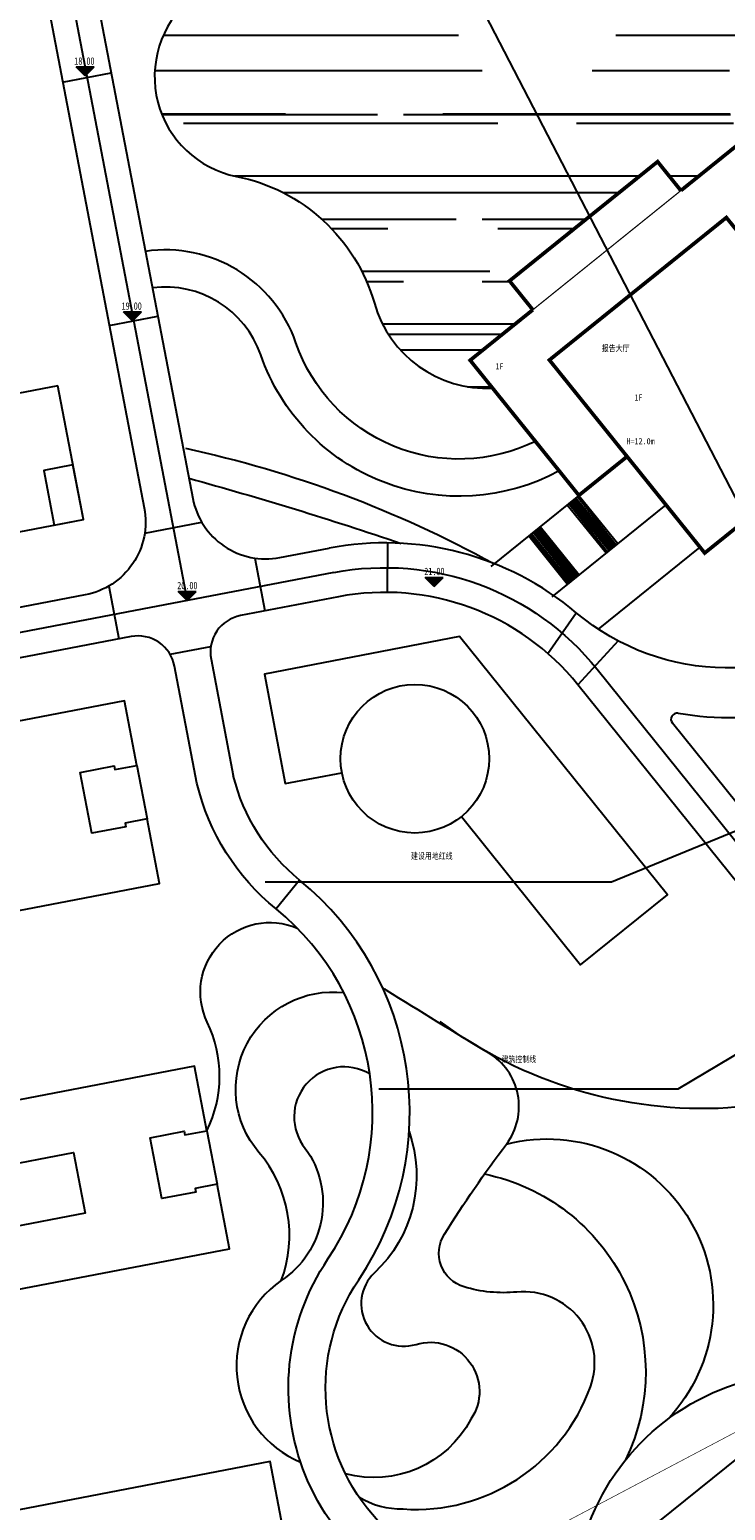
# Model space of a CAD drawing. Extents: x 38389316 to 38392219, y 2477539 to 2480586.
# Tile 5 of 43: x 38389714 to 38389827, y 2478031 to 2478270. Entities that reach past the tile are written whole.
import ezdxf
from ezdxf.enums import TextEntityAlignment as Align

# ---------------------------------------------------------------- set-up
doc = ezdxf.new("R2010")
doc.units = 0
doc.header["$LTSCALE"] = 1000
doc.header["$MEASUREMENT"] = 0
for name, pattern in [('CENTER2', [1.125, 0.75, -0.125, 0.125, -0.125]), ('DASH', [0.35, 0.25, -0.1]), ('PHANTOM2', [1.25, 0.625, -0.125, 0.125, -0.125, 0.125, -0.125])]:
    doc.linetypes.add(name, pattern=pattern)
doc.layers.get('0').update_dxf_attribs({"linetype": 'CONTINUOUS'})
for name, color, linetype in [('DIM_ELEV', 8, 'CONTINUOUS'), ('DIM_SYMB', 3, 'CONTINUOUS'), ('u-road', 4, 'CONTINUOUS'), ('建筑轮廓', 2, 'CONTINUOUS'), ('文字', 7, 'CONTINUOUS'), ('用地界线', 8, 'CONTINUOUS'), ('路中线', 7, 'CENTER2'), ('道路', 33, 'CONTINUOUS')]:
    doc.layers.add(name, color=color, linetype=linetype)
doc.styles.add('-宋体', font='txt', dxfattribs={"width": 0.8})
doc.styles.add('中等线体', font='txt', dxfattribs={"width": 0.8})
doc.styles.add('宋体', font='txt', dxfattribs={"width": 0.8, "height": 8})

# ---------------------------------------------------------------- blocks, each defined once
blk = doc.blocks.new('hyvahavb')
at = {"layer": 'DIM_ELEV'}
blk.add_hatch(color=8, dxfattribs=at).paths.add_polyline_path([(-173.2, -4360.8), (-182.2, -4351.8), (-164.2, -4351.8)])
at = {"layer": 'DIM_ELEV', "color": 8}
for p, q in [((-173.2, -4360.8), (-182.2, -4351.8)), ((-182.2, -4351.8), (-164.2, -4351.8)), ((-173.2, -4360.8), (-164.2, -4351.8))]:
    blk.add_line(p, q, dxfattribs=at)
blk = doc.blocks.new('202210211F')
at = {"layer": '道路'}
h = blk.add_hatch(dxfattribs=at)
h.set_pattern_fill('AR-RROOF', color=8, scale=10, style=0)
h.set_pattern_definition([(0, (38392595.52, 2482422.002), (27.94, 12.7), [190.5, -25.4, 63.5, -12.7]), (0, (38392612.41, 2482428.352), (-12.7, 16.891), [38.1, -4.191, 76.2, -9.525]), (0, (38392601.8696, 2482432.797), (66.04, 8.509), [101.6, -17.78, 50.8, -12.7])])
h.paths.add_polyline_path([(38392177.82, 2482029.84, 0.045771), (38392170.04, 2482036.5, -0.483594), (38392148.55, 2482042.12, 0.46098), (38392122.46, 2482049.99, -0.232118), (38392110.53, 2482048.61, 0.308021), (38392089.61, 2482040.23, -0.088486), (38392079.87, 2482028.37, 0.626282), (38392087.32, 2481999.79, -0.280568), (38392109.61, 2481979.29, 0.347327), (38392128.72, 2481965.57), (38392125.09, 2481970.09), (38392135.21, 2481978.24), (38392131.45, 2481982.91), (38392155.37, 2482002.16), (38392159.13, 2481997.49), (38392169.25, 2482005.64, -0.247319), (38392167.21, 2482017.67, -0.207053)])
h.paths.add_polyline_path([(38392102.14, 2482057.2, -0.014725), (38392094.65, 2482054.73, -0.088486), (38392089.61, 2482040.23, -0.308021), (38392110.53, 2482048.61, -0.232118)])
at = {"layer": 'DIM_SYMB', "color": 8, "elevation": 15.59, "flags": 128}
blk.add_lwpolyline([(38392172.05, 2481895.7), (38392147.91, 2481885.81), (38392091.98, 2481885.81)], dxfattribs=at)
at = {"layer": 'DIM_SYMB', "color": 8, "flags": 128}
blk.add_lwpolyline([(38392184.98, 2481868.06), (38392158.63, 2481852.38), (38392110.32, 2481852.38)], dxfattribs=at)
at = {"layer": 'u-road', "color": 8}
blk.add_line((38392172.86, 2481892.73), (38392157.75, 2481911.5), dxfattribs=at)
at = {"layer": 'u-road', "color": 8, "flags": 128}
for points in [[(38392036.38, 2482134.33), (38392072.44, 2481946.25, -0.414214), (38392062.91, 2481932.2), (38392035.41, 2481926.93, 0.414214), (38391997.31, 2481870.75), (38392007.27, 2481818.8)], [(38392059.31, 2482057.19), (38392080.29, 2481947.75, 0.414214), (38392094.34, 2481938.23), (38392102.29, 2481939.75), (38392102.29, 2481939.75), (38392102.29, 2481939.75)], [(38392245.61, 2481973.14), (38392190.54, 2481928.81, -0.358665), (38392142.24, 2481929.33, 0.226009), (38392102.29, 2481939.75)], [(38392103.8, 2481931.9), (38392087.99, 2481928.86, 0.414214), (38392083.23, 2481921.84), (38392086.83, 2481903.05)], [(38392184.79, 2481865.16), (38392142.49, 2481917.7, 0.277404), (38392103.8, 2481931.9), (38392087.99, 2481928.86)], [(38392080.96, 2481901.78), (38392077.33, 2481920.71, 0.414214), (38392070.31, 2481925.48), (38392036.92, 2481919.07, 0.414214), (38392005.17, 2481872.26), (38392015.13, 2481820.31)], [(38392148.85, 2481777.13, -0.798921), (38392107.1, 2481821.63, 0.386637), (38392097.54, 2481886.17, -0.165783), (38392086.83, 2481903.05, -27.025751)], [(38392133.44, 2481633.29), (38392108.65, 2481664.08, -0.249623), (38392105.48, 2481680.7), (38392130.05, 2481759.93, 0.443343), (38392125.52, 2481767.59, -0.5343), (38392102.12, 2481824.98, 0.386397), (38392093.76, 2481881.51, -0.166613), (38392080.96, 2481901.78, -0.165582)], [(38392148.85, 2481777.13), (38392204.3, 2481821.78, 0.414214), (38392206.13, 2481838.65), (38392184.81, 2481865.13, -0.000176), (38392184.79, 2481865.16)]]:
    blk.add_lwpolyline(points, format="xyb", dxfattribs=at)
for points in [[(38392059.26, 2482015), (38392067.11, 2482016.5)], [(38392066.79, 2481975.71), (38392074.65, 2481977.22)], [(38392072.52, 2481942.19), (38392081.72, 2481943.95)], [(38392111.71, 2481932.61), (38392111.78, 2481940.61)], [(38392090.28, 2481938.15), (38392091.92, 2481929.62)], [(38392066.71, 2481933.63), (38392068.35, 2481925.1)], [(38392137.61, 2481922.77), (38392142.24, 2481929.33)], [(38392148.98, 2481924.8), (38392142.49, 2481917.7)], [(38392076.62, 2481922.61), (38392083.19, 2481923.87)], [(38392097.54, 2481886.17), (38392093.76, 2481881.51)]]:
    blk.add_lwpolyline(points, dxfattribs=at)
at = {"layer": 'u-road', "color": 8}
for centre, radius, start, end in [((38392158.53, 2481912.12), 1, 79.9722, 218.8366), ((38392166.71, 2481958.41), 46, 259.9722, 283.2719)]:
    blk.add_arc(centre, radius, start, end, dxfattribs=at)
at = {"layer": '建筑轮廓', "color": 8, "const_width": 0.6, "flags": 128}
for points in [[(38392159.13, 2481997.49), (38392169.25, 2482005.64), (38392186.81, 2481983.83), (38392179.02, 2481977.56), (38392191.57, 2481961.98), (38392162.98, 2481938.97), (38392150.44, 2481954.55), (38392142.65, 2481948.28), (38392125.09, 2481970.09), (38392135.21, 2481978.24)], [(38392159.13, 2481997.49), (38392155.37, 2482002.16), (38392131.45, 2481982.91), (38392135.21, 2481978.24)], [(38392137.89, 2481970.13), (38392162.98, 2481938.97), (38392191.57, 2481961.98), (38392166.48, 2481993.14), (38392137.89, 2481970.13)]]:
    blk.add_lwpolyline(points, dxfattribs=at)
at = {"layer": '建筑轮廓', "color": 8, "linetype": 'DASH', "ltscale": 2, "const_width": 0.2, "flags": 128}
blk.add_lwpolyline([(38392159.13, 2481997.49), (38392135.21, 2481978.24)], dxfattribs=at)
at = {"layer": '建筑轮廓', "color": 8, "flags": 128}
for points in [[(38392058.47, 2481965.97), (38392033.72, 2481961.23), (38392034.63, 2481956.51), (38392026.38, 2481954.93), (38392025.47, 2481959.64), (38391993.65, 2481953.54), (38391997.8, 2481931.94), (38392029.62, 2481938.04), (38392028.71, 2481942.75), (38392036.96, 2481944.33), (38392037.87, 2481939.62), (38392062.62, 2481944.36)], [(38392057.9, 2481943.46), (38392062.62, 2481944.36), (38392060.92, 2481953.2), (38392056.21, 2481952.3)], [(38392019.55, 2481905.56), (38392021.55, 2481895.15), (38392025.28, 2481895.87), (38392025.17, 2481896.46), (38392049.72, 2481901.16), (38392051.6, 2481891.34), (38392027.05, 2481886.63), (38392026.94, 2481887.22), (38392023.21, 2481886.51), (38392025.2, 2481876.1), (38392074.9, 2481885.63), (38392072.9, 2481896.04), (38392069.36, 2481895.36), (38392069.48, 2481894.77), (38392063.98, 2481893.71), (38392062.09, 2481903.54), (38392067.59, 2481904.59), (38392067.71, 2481904), (38392071.24, 2481904.68), (38392069.25, 2481915.09)], [(38392016.72, 2481843.86), (38392018.72, 2481833.45), (38392022.45, 2481834.17), (38392022.33, 2481834.76), (38392061.03, 2481842.18), (38392062.91, 2481832.36), (38392024.22, 2481824.94), (38392024.1, 2481825.53), (38392020.37, 2481824.81), (38392022.37, 2481814.4), (38392086.21, 2481826.64), (38392084.21, 2481837.05), (38392080.67, 2481836.37), (38392080.79, 2481835.78), (38392075.29, 2481834.73), (38392073.4, 2481844.55), (38392078.9, 2481845.6), (38392079.02, 2481845.02), (38392082.55, 2481845.69), (38392080.56, 2481856.1)], [(38392028.96, 2481780.03), (38392030.95, 2481769.62), (38392034.69, 2481770.33), (38392034.57, 2481770.92), (38392073.27, 2481778.34), (38392075.15, 2481768.52), (38392036.46, 2481761.1), (38392036.34, 2481761.69), (38392032.61, 2481760.97), (38392034.61, 2481750.56), (38392098.44, 2481762.8), (38392096.45, 2481773.21), (38392092.91, 2481772.54), (38392093.03, 2481771.95), (38392087.53, 2481770.89), (38392085.64, 2481780.71), (38392091.14, 2481781.77), (38392091.26, 2481781.18), (38392094.79, 2481781.86), (38392092.8, 2481792.27)]]:
    blk.add_lwpolyline(points, close=True, dxfattribs=at)
for points in [[(38392123.68, 2481896.41), (38392142.93, 2481872.5), (38392156.95, 2481883.79), (38392123.39, 2481925.47), (38392091.84, 2481919.42), (38392095.23, 2481901.74), (38392104.37, 2481903.5)], [(38392071.24, 2481904.68), (38392072.9, 2481896.04)], [(38392082.55, 2481845.69), (38392084.21, 2481837.05)]]:
    blk.add_lwpolyline(points, dxfattribs=at)
at = {"layer": '建筑轮廓', "color": 8}
blk.add_circle((38392116.16, 2481905.76), 12, dxfattribs=at)
at = {"layer": '用地界线', "color": 10, "linetype": 'PHANTOM2', "ltscale": 0.01, "const_width": 0.1, "flags": 128}
blk.add_lwpolyline([(38392235.26, 2482101.89), (38392270.9, 2482137.54), (38392306.54, 2482173.18), (38392373.95, 2482086.4), (38392424.95, 2482025.04), (38392448.56, 2481995.71), (38392438.61, 2481909.05), (38392429.45, 2481829.31), (38392429.01, 2481827.02), (38392427.12, 2481819.84), (38392426.6, 2481818.27), (38392426.26, 2481817.21), (38392425.43, 2481814.9), (38392423.82, 2481810.98), (38392421.79, 2481806.57), (38392418.72, 2481801.02), (38392414.83, 2481794.99), (38392410.53, 2481789.42), (38392405.59, 2481783.99), (38392398.87, 2481777.91), (38392396.95, 2481776.5), (38392345.95, 2481747.45), (38392111.41, 2481613.84), (38392109.01, 2481614.47), (38392106.98, 2481614.07), (38392098.15, 2481630.51), (38392116.12, 2481640.75), (38392101.21, 2481666.92), (38392135.86, 2481778.66), (38392136.38, 2481780.34), (38392181.47, 2481804.15), (38392192.72, 2481840.56), (38392168.94, 2481885.6), (38392177.65, 2481913.84), (38392177.59, 2481914.99), (38392183.13, 2481932.94), (38392184.52, 2481931.77), (38392189.13, 2481946.8), (38392199.95, 2481981.77), (38392198.7, 2481982.12), (38392198.34, 2481982.25), (38392199.41, 2481985.72), (38392202.06, 2481994.32)], close=True, dxfattribs=at)
at = {"layer": '路中线', "color": 8, "ltscale": 20, "flags": 128}
blk.add_lwpolyline([(38392208.56, 2481869.49), (38392023.57, 2482226.67)], dxfattribs=at)
at = {"layer": '路中线', "color": 8, "linetype": 'DASH', "ltscale": 4, "flags": 128}
for points in [[(38392155.96, 2482191.82, 0.356792), (38392136.14, 2482196), (38392048.94, 2482150.84, 0.332041), (38392040.59, 2482133.62), (38392079.38, 2481931.29)], [(38392103.05, 2481935.82, -0.277404), (38392145.61, 2481920.2), (38392187.9, 2481867.67)], [(38392069.56, 2481929.4), (38392036.17, 2481923, 0.414214), (38392001.24, 2481871.5), (38392052.09, 2481606.27, 0.414214), (38392138.7, 2481547.53), (38392199.45, 2481559.18)]]:
    blk.add_lwpolyline(points, format="xyb", dxfattribs=at)
blk.add_lwpolyline([(38392103.05, 2481935.82), (38392069.56, 2481929.4)], dxfattribs=at)
at = {"layer": '道路', "color": 8, "flags": 128}
for points in [[(38392193.66, 2481989.34, 0.301817), (38392160.65, 2482041.89, -0.289076), (38392122.74, 2482097.06, -0.210276), (38392139.28, 2482129.53, -0.160334)], [(38392200.53, 2481999.81, 0.266714), (38392163.83, 2482049.23, -0.287249), (38392130.75, 2482096.99, -0.207631), (38392144.34, 2482123.34)], [(38392094.65, 2482054.73, -0.178368), (38392079.87, 2482028.37, 0.626282), (38392087.32, 2481999.79, -0.280568), (38392109.61, 2481979.29, 0.347327), (38392128.72, 2481965.57, 0.347327)], [(38392135.62, 2481957, -0.450959), (38392096.94, 2481972.92, 0.360397), (38392072.64, 2481987.67, 0.360397)], [(38392139.46, 2481952.23, -0.462913), (38392091.27, 2481970.95, 0.355881), (38392073.77, 2481981.77, 0.355881)], [(38392079.09, 2481955.88, -0.072669), (38392128.81, 2481937.31, -0.536188)], [(38392079.66, 2481951.05, -0.014302), (38392113.93, 2481940.52, -27517.621501)], [(38392082.55, 2481845.69, 0.230917), (38392082.63, 2481863.19, -0.692583), (38392097.15, 2481878.4, -0.04307)], [(38392094.57, 2481821.49, 0.273207), (38392090.97, 2481842.19, -0.681729), (38392104.75, 2481867.98, -697.032867)], [(38392107.12, 2481786.55, 0.139861), (38392114.25, 2481784.61, 0.335167), (38392144.52, 2481804.33, 0.551306), (38392132.61, 2481819.64, -0.097914), (38392124.1, 2481820.47, -0.496038), (38392120.92, 2481828.99, -0.020108), (38392130.95, 2481843.54, 0.444902), (38392128.07, 2481858.25, -0.004531), (38392111.53, 2481868.38, 0.000307), (38392110.96, 2481868.73, 0.000307)], [(38392139.57, 2481772.89, 0.114075), (38392143.41, 2481779.64, -0.283478), (38392173.03, 2481806.05, 0.998671), (38392166.72, 2481849.36, -0.175334), (38392120.27, 2481863.3)], [(38392108.86, 2481854.86, 0.838798), (38392098.46, 2481842.84, -0.426097), (38392094.57, 2481821.49, 0.593088), (38392097.69, 2481792.17, 0.080752)], [(38392115.22, 2481845.56, -0.297067), (38392109.62, 2481822.73, 0.789496), (38392116.34, 2481811.19, -0.707937), (38392125.2, 2481799.1, -0.350294), (38392104.94, 2481790.31)], [(38392130.95, 2481843.54, -0.750309), (38392157.02, 2481799.12, -6.34171)], [(38392127.42, 2481838.7, -0.488499), (38392150.18, 2481792.52, -1.91366)]]:
    blk.add_lwpolyline(points, format="xyb", dxfattribs=at)
for points in [[(38392150.44, 2481954.55), (38392128.41, 2481936.81)], [(38392142.65, 2481948.28), (38392148.92, 2481940.49)], [(38392156.71, 2481946.76), (38392138.26, 2481931.91)], [(38392140.78, 2481946.77), (38392147.05, 2481938.98)], [(38392141.01, 2481946.96), (38392147.28, 2481939.17)], [(38392141.25, 2481947.15), (38392147.52, 2481939.36)], [(38392141.48, 2481947.34), (38392147.75, 2481939.55)], [(38392141.71, 2481947.52), (38392147.98, 2481939.73)], [(38392141.95, 2481947.71), (38392148.22, 2481939.92)], [(38392142.18, 2481947.9), (38392148.45, 2481940.11)], [(38392142.41, 2481948.09), (38392148.68, 2481940.3)], [(38392134.55, 2481941.75), (38392140.82, 2481933.96)], [(38392134.78, 2481941.94), (38392141.05, 2481934.15)], [(38392135.01, 2481942.13), (38392141.28, 2481934.34)], [(38392135.25, 2481942.32), (38392141.52, 2481934.53)], [(38392135.48, 2481942.51), (38392141.75, 2481934.72)], [(38392135.71, 2481942.69), (38392141.99, 2481934.91)], [(38392135.95, 2481942.88), (38392142.22, 2481935.09)], [(38392136.18, 2481943.07), (38392142.45, 2481935.28)], [(38392136.42, 2481943.26), (38392142.69, 2481935.47)], [(38392145.8, 2481926.68), (38392162.23, 2481939.9)]]:
    blk.add_lwpolyline(points, dxfattribs=at)
at = {"layer": 'DIM_ELEV', "color": 8, "xscale": 0.16, "yscale": 0.16, "zscale": 0.16}
for p in [(38392090.62, 2482713.76), (38392098.26, 2482674.2), (38392146.99, 2482631.29), (38392107.09, 2482629.02)]:
    blk.add_blockref('hyvahavb', p, dxfattribs=at)
at = {"layer": 'DIM_ELEV', "color": 8, "style": '-宋体', "width": 0.8}
for s, p in [('18.00', (38392061.14, 2482017.81)), ('19.00', (38392068.78, 2481978.25)), ('21.00', (38392117.68, 2481935.4)), ('20.00', (38392077.77, 2481933.13))]:
    blk.add_text(s, height=1.2, dxfattribs=at).set_placement(p)
at = {"layer": 'DIM_SYMB', "color": 8, "style": '宋体', "width": 0.8}
for s, p in [('建设用地红线', (38392118.89, 2481889.55, 21.72)), ('建筑控制线', (38392132.96, 2481856.74, 6.13))]:
    blk.add_text(s, height=1, rotation=360, dxfattribs=at).set_placement(p, align=Align.CENTER)
at = {"layer": '文字', "color": 8, "style": '中等线体', "width": 0.8}
for s, p in [('报告大厅', (38392146.35, 2481971.53)), ('1F', (38392129.17, 2481968.61)), ('1F', (38392151.63, 2481963.59)), ('H=12.0m', (38392150.33, 2481956.53))]:
    blk.add_text(s, height=1, rotation=360, dxfattribs=at).set_placement(p)

msp = doc.modelspace()

# ---------------------------------------------------------------- block references
msp.add_blockref('202210211F', (-2339.44, -3753.46))

doc.saveas('drawing.dxf')
